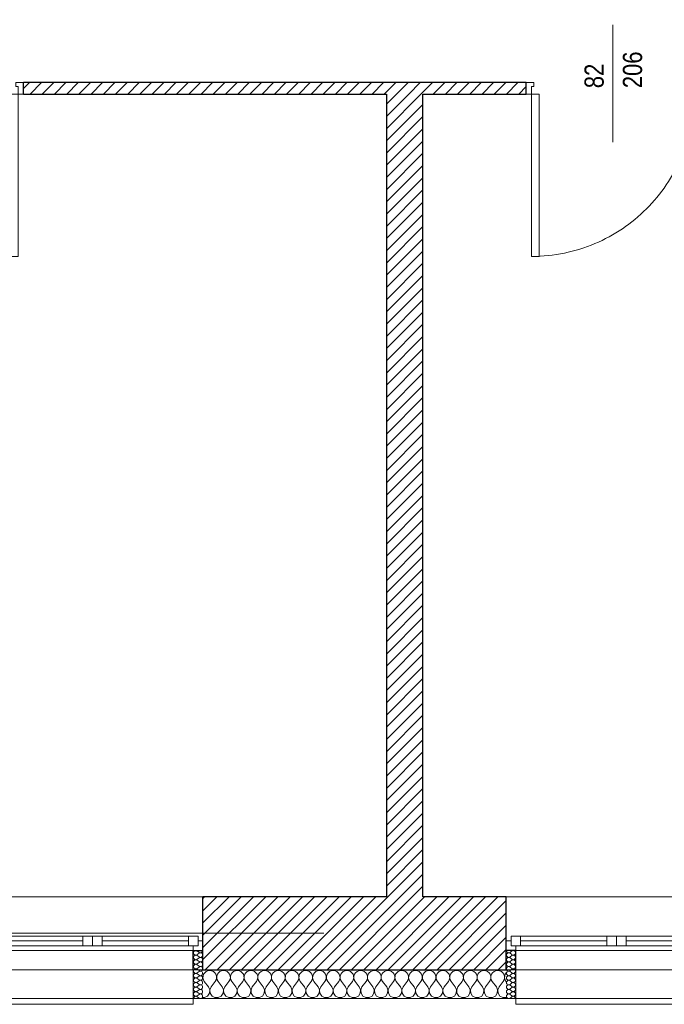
# Model space of a CAD drawing. Header units: millimetres. Extents: x -21056 to 421, y 9759 to 15589.
# Tile 18 of 120: x -6146 to -5811, y 9867 to 10380. Entities that reach past the tile are written whole.
import ezdxf
from ezdxf.enums import TextEntityAlignment as Align

# ---------------------------------------------------------------- set-up
doc = ezdxf.new("R2010")
doc.units = ezdxf.units.MM
doc.header["$LTSCALE"] = 25
doc.header["$MEASUREMENT"] = 0
doc.linetypes.add('Kropki i Kreski', pattern=[670.277762, 352.777767, -176.388884, 0, -141.111112])
doc.linetypes.add('Przerywana', pattern=[240, 120, -120])
for name, color, linetype in [('Drzwi ArchiCAD', 7, 'Continuous'), ('Konstrukcja - Siatki mod', 7, 'Continuous'), ('KR_INW', 7, 'Continuous'), ('NAPIS_SODON', 7, 'Continuous'), ('Okna ArchiCADa', 7, 'Continuous'), ('Znaczniki drzwi ArchiCADa', 7, 'Continuous')]:
    doc.layers.add(name, color=color, linetype=linetype)
for name, color, linetype, lineweight in [('Drzwi ArchiCAD_Nr_pióra__1', 7, 'Continuous', 13), ('Drzwi ArchiCAD_Nr_pióra__27', 7, 'Continuous', 25), ('Konstrukcja - Siatki mod_Nr_pióra__48', 1, 'Continuous', 15), ('KR_INW_Nr_pióra__101', 252, 'Continuous', 5), ('KR_INW_Nr_pióra__102', 3, 'Continuous', 5), ('KR_INW_Nr_pióra__27', 7, 'Continuous', 25), ('KR_INW_Nr_pióra__47', 7, 'Continuous', 15), ('NAPIS_SODON_Nr_pióra__1', 7, 'Continuous', 13), ('Okna ArchiCADa_Nr_pióra__1', 7, 'Continuous', 13), ('Okna ArchiCADa_Nr_pióra__27', 7, 'Continuous', 25), ('Znaczniki drzwi ArchiCADa_Nr_pióra__20', 1, 'Continuous', 13), ('Znaczniki drzwi ArchiCADa_Nr_pióra__7', 7, 'Continuous', 13)]:
    doc.layers.add(name, color=color, linetype=linetype, lineweight=lineweight)
doc.styles.add('GENERATED_STYLE_1', font='ARIALN.TTF')
pattern_1 = [(45, (0, 0), (-31.819804, 31.819804), [])]

# ---------------------------------------------------------------- blocks, each defined once
blk = doc.blocks.new('Strop_1', base_point=(179225, 121523.3))
at = {"layer": 'NAPIS_SODON_Nr_pióra__1', "linetype": 'Continuous', "flags": 128}
blk.add_lwpolyline([(179225, 121523.3), (179225.9, 107003.8), (250898.3, 107008.3), (250897.4, 121527.8)], close=True, dxfattribs=at)
blk = doc.blocks.new('*X216')
at = {"layer": 'KR_INW_Nr_pióra__102', "linetype": 'Continuous'}
for p, q in [((187195.5, 106996.2), (187187.9, 106989.9)), ((187204.5, 107000.2), (187195.5, 106996.2)), ((187214.3, 107001.6), (187204.5, 107000.2)), ((187224, 107000.2), (187214.3, 107001.6)), ((187233.1, 106996.2), (187224, 107000.2)), ((187240.6, 106989.9), (187233.1, 106996.2)), ((187266.9, 106996.2), (187259.4, 106989.9)), ((187276, 107000.2), (187266.9, 106996.2)), ((187285.7, 107001.6), (187276, 107000.2)), ((187295.5, 107000.2), (187285.7, 107001.6)), ((187304.5, 106996.2), (187295.5, 107000.2)), ((187312.1, 106989.9), (187304.5, 106996.2)), ((187338.4, 106996.2), (187330.8, 106989.9)), ((187347.4, 107000.2), (187338.4, 106996.2)), ((187357.1, 107001.6), (187347.4, 107000.2)), ((187366.9, 107000.2), (187357.1, 107001.6)), ((187375.9, 106996.2), (187366.9, 107000.2)), ((187383.5, 106989.9), (187375.9, 106996.2)), ((187409.8, 106996.2), (187402.2, 106989.9)), ((187418.8, 107000.2), (187409.8, 106996.2)), ((187428.6, 107001.6), (187418.8, 107000.2)), ((187438.3, 107000.2), (187428.6, 107001.6)), ((187447.3, 106996.2), (187438.3, 107000.2)), ((187454.9, 106989.9), (187447.3, 106996.2)), ((187481.2, 106996.2), (187473.6, 106989.9)), ((187490.2, 107000.2), (187481.2, 106996.2)), ((187500, 107001.6), (187490.2, 107000.2)), ((187509.8, 107000.2), (187500, 107001.6)), ((187518.8, 106996.2), (187509.8, 107000.2)), ((187526.4, 106989.9), (187518.8, 106996.2)), ((187552.7, 106996.2), (187545.1, 106989.9)), ((187561.7, 107000.2), (187552.7, 106996.2)), ((187571.4, 107001.6), (187561.7, 107000.2)), ((187581.2, 107000.2), (187571.4, 107001.6)), ((187590.2, 106996.2), (187581.2, 107000.2)), ((187597.8, 106989.9), (187590.2, 106996.2)), ((187624.1, 106996.2), (187616.5, 106989.9)), ((187633.1, 107000.2), (187624.1, 106996.2)), ((187642.9, 107001.6), (187633.1, 107000.2)), ((187652.6, 107000.2), (187642.9, 107001.6)), ((187661.6, 106996.2), (187652.6, 107000.2)), ((187669.2, 106989.9), (187661.6, 106996.2)), ((187695.5, 106996.2), (187687.9, 106989.9)), ((187704.5, 107000.2), (187695.5, 106996.2)), ((187714.3, 107001.6), (187704.5, 107000.2)), ((187724, 107000.2), (187714.3, 107001.6)), ((187733.1, 106996.2), (187724, 107000.2)), ((187740.6, 106989.9), (187733.1, 106996.2)), ((187766.9, 106996.2), (187759.4, 106989.9)), ((187776, 107000.2), (187766.9, 106996.2)), ((187785.7, 107001.6), (187776, 107000.2)), ((187795.5, 107000.2), (187785.7, 107001.6)), ((187804.5, 106996.2), (187795.5, 107000.2)), ((187812.1, 106989.9), (187804.5, 106996.2)), ((187838.4, 106996.2), (187830.8, 106989.9)), ((187847.4, 107000.2), (187838.4, 106996.2)), ((187857.1, 107001.6), (187847.4, 107000.2)), ((187866.9, 107000.2), (187857.1, 107001.6)), ((187875.9, 106996.2), (187866.9, 107000.2)), ((187883.5, 106989.9), (187875.9, 106996.2)), ((187909.8, 106996.2), (187902.2, 106989.9)), ((187918.8, 107000.2), (187909.8, 106996.2)), ((187928.6, 107001.6), (187918.8, 107000.2)), ((187938.3, 107000.2), (187928.6, 107001.6)), ((187947.3, 106996.2), (187938.3, 107000.2)), ((187954.9, 106989.9), (187947.3, 106996.2)), ((187981.2, 106996.2), (187973.6, 106989.9)), ((187990.2, 107000.2), (187981.2, 106996.2)), ((188000, 107001.6), (187990.2, 107000.2)), ((188009.8, 107000.2), (188000, 107001.6)), ((188018.8, 106996.2), (188009.8, 107000.2)), ((188026.4, 106989.9), (188018.8, 106996.2)), ((188052.7, 106996.2), (188045.1, 106989.9)), ((188061.7, 107000.2), (188052.7, 106996.2)), ((188071.4, 107001.6), (188061.7, 107000.2)), ((188081.2, 107000.2), (188071.4, 107001.6)), ((188090.2, 106996.2), (188081.2, 107000.2)), ((188097.8, 106989.9), (188090.2, 106996.2)), ((188124.1, 106996.2), (188116.5, 106989.9)), ((188133.1, 107000.2), (188124.1, 106996.2)), ((188142.9, 107001.6), (188133.1, 107000.2)), ((188152.6, 107000.2), (188142.9, 107001.6)), ((188161.6, 106996.2), (188152.6, 107000.2)), ((188169.2, 106989.9), (188161.6, 106996.2)), ((188195.5, 106996.2), (188187.9, 106989.9)), ((188204.5, 107000.2), (188195.5, 106996.2)), ((188214.3, 107001.6), (188204.5, 107000.2)), ((188224, 107000.2), (188214.3, 107001.6)), ((188233.1, 106996.2), (188224, 107000.2)), ((188240.6, 106989.9), (188233.1, 106996.2)), ((188266.9, 106996.2), (188259.4, 106989.9)), ((188276, 107000.2), (188266.9, 106996.2)), ((188285.7, 107001.6), (188276, 107000.2)), ((188295.5, 107000.2), (188285.7, 107001.6)), ((188304.5, 106996.2), (188295.5, 107000.2)), ((188312.1, 106989.9), (188304.5, 106996.2)), ((188338.4, 106996.2), (188330.8, 106989.9)), ((188347.4, 107000.2), (188338.4, 106996.2)), ((188357.1, 107001.6), (188347.4, 107000.2)), ((188366.9, 107000.2), (188357.1, 107001.6)), ((188375.9, 106996.2), (188366.9, 107000.2)), ((188383.5, 106989.9), (188375.9, 106996.2)), ((188409.8, 106996.2), (188402.2, 106989.9)), ((188418.8, 107000.2), (188409.8, 106996.2)), ((188428.6, 107001.6), (188418.8, 107000.2)), ((188438.3, 107000.2), (188428.6, 107001.6)), ((188447.3, 106996.2), (188438.3, 107000.2)), ((188454.9, 106989.9), (188447.3, 106996.2)), ((188481.2, 106996.2), (188473.6, 106989.9)), ((188490.2, 107000.2), (188481.2, 106996.2)), ((188500, 107001.6), (188490.2, 107000.2)), ((188509.8, 107000.2), (188500, 107001.6)), ((188518.8, 106996.2), (188509.8, 107000.2)), ((188526.4, 106989.9), (188518.8, 106996.2)), ((188552.7, 106996.2), (188545.1, 106989.9)), ((188561.7, 107000.2), (188552.7, 106996.2)), ((188571.4, 107001.6), (188561.7, 107000.2)), ((188581.2, 107000.2), (188571.4, 107001.6)), ((188590.2, 106996.2), (188581.2, 107000.2)), ((188597.8, 106989.9), (188590.2, 106996.2)), ((188624.1, 106996.2), (188616.5, 106989.9)), ((188633.1, 107000.2), (188624.1, 106996.2)), ((188642.9, 107001.6), (188633.1, 107000.2)), ((188652.6, 107000.2), (188642.9, 107001.6)), ((188661.6, 106996.2), (188652.6, 107000.2)), ((188669.2, 106989.9), (188661.6, 106996.2)), ((188695.5, 106996.2), (188687.9, 106989.9)), ((188704.5, 107000.2), (188695.5, 106996.2)), ((188714.3, 107001.6), (188704.5, 107000.2)), ((188724, 107000.2), (188714.3, 107001.6)), ((188733.1, 106996.2), (188724, 107000.2)), ((188740.6, 106989.9), (188733.1, 106996.2)), ((187178.4, 106962.6), (187178.3, 106964.7)), ((187178.3, 106962.2), (187178.4, 106962.6)), ((187179.2, 106972.5), (187178.7, 106962.6)), ((187178.7, 106962.6), (187180.9, 106953.1)), ((187182.3, 106981.8), (187179.2, 106972.5)), ((187180.9, 106953.1), (187185.7, 106944.4)), ((187187.9, 106989.9), (187182.3, 106981.8)), ((187207.1, 106915.9), (187185.7, 106944.4)), ((187221.4, 106915.9), (187242.9, 106944.4)), ((187246.2, 106981.8), (187240.6, 106989.9)), ((187242.9, 106944.4), (187247.6, 106953.1)), ((187249.4, 106972.5), (187246.2, 106981.8)), ((187247.6, 106953.1), (187249.9, 106962.6)), ((187249.9, 106962.6), (187249.4, 106972.5)), ((187250.6, 106972.5), (187250.1, 106962.6)), ((187250.1, 106962.6), (187252.4, 106953.1)), ((187253.8, 106981.8), (187250.6, 106972.5)), ((187252.4, 106953.1), (187257.1, 106944.4)), ((187259.4, 106989.9), (187253.8, 106981.8)), ((187278.6, 106915.9), (187257.1, 106944.4)), ((187292.9, 106915.9), (187314.3, 106944.4)), ((187317.7, 106981.8), (187312.1, 106989.9)), ((187314.3, 106944.4), (187319.1, 106953.1)), ((187320.8, 106972.5), (187317.7, 106981.8)), ((187319.1, 106953.1), (187321.3, 106962.6)), ((187321.3, 106962.6), (187320.8, 106972.5)), ((187322.1, 106972.5), (187321.6, 106962.6)), ((187321.6, 106962.6), (187323.8, 106953.1)), ((187325.2, 106981.8), (187322.1, 106972.5)), ((187323.8, 106953.1), (187328.6, 106944.4)), ((187330.8, 106989.9), (187325.2, 106981.8)), ((187350, 106915.9), (187328.6, 106944.4)), ((187364.3, 106915.9), (187385.7, 106944.4)), ((187389.1, 106981.8), (187383.5, 106989.9)), ((187385.7, 106944.4), (187390.5, 106953.1)), ((187392.2, 106972.5), (187389.1, 106981.8)), ((187390.5, 106953.1), (187392.7, 106962.6)), ((187392.7, 106962.6), (187392.2, 106972.5)), ((187393.5, 106972.5), (187393, 106962.6)), ((187393, 106962.6), (187395.2, 106953.1)), ((187396.6, 106981.8), (187393.5, 106972.5)), ((187395.2, 106953.1), (187400, 106944.4)), ((187402.2, 106989.9), (187396.6, 106981.8)), ((187421.4, 106915.9), (187400, 106944.4)), ((187435.7, 106915.9), (187457.1, 106944.4)), ((187460.5, 106981.8), (187454.9, 106989.9)), ((187457.1, 106944.4), (187461.9, 106953.1)), ((187463.7, 106972.5), (187460.5, 106981.8)), ((187461.9, 106953.1), (187464.1, 106962.6)), ((187464.1, 106962.6), (187463.7, 106972.5)), ((187464.9, 106972.5), (187464.4, 106962.6)), ((187464.4, 106962.6), (187466.7, 106953.1)), ((187468.1, 106981.8), (187464.9, 106972.5)), ((187466.7, 106953.1), (187471.4, 106944.4)), ((187473.6, 106989.9), (187468.1, 106981.8)), ((187492.9, 106915.9), (187471.4, 106944.4)), ((187507.1, 106915.9), (187528.6, 106944.4)), ((187531.9, 106981.8), (187526.4, 106989.9)), ((187528.6, 106944.4), (187533.3, 106953.1)), ((187535.1, 106972.5), (187531.9, 106981.8)), ((187533.3, 106953.1), (187535.6, 106962.6)), ((187535.6, 106962.6), (187535.1, 106972.5)), ((187536.3, 106972.5), (187535.9, 106962.6)), ((187535.9, 106962.6), (187538.1, 106953.1)), ((187539.5, 106981.8), (187536.3, 106972.5)), ((187538.1, 106953.1), (187542.9, 106944.4)), ((187545.1, 106989.9), (187539.5, 106981.8)), ((187564.3, 106915.9), (187542.9, 106944.4)), ((187578.6, 106915.9), (187600, 106944.4)), ((187603.4, 106981.8), (187597.8, 106989.9)), ((187600, 106944.4), (187604.8, 106953.1)), ((187606.5, 106972.5), (187603.4, 106981.8)), ((187604.8, 106953.1), (187607, 106962.6)), ((187607, 106962.6), (187606.5, 106972.5)), ((187607.8, 106972.5), (187607.3, 106962.6)), ((187607.3, 106962.6), (187609.5, 106953.1)), ((187610.9, 106981.8), (187607.8, 106972.5)), ((187609.5, 106953.1), (187614.3, 106944.4)), ((187616.5, 106989.9), (187610.9, 106981.8)), ((187635.7, 106915.9), (187614.3, 106944.4)), ((187650, 106915.9), (187671.4, 106944.4)), ((187674.8, 106981.8), (187669.2, 106989.9)), ((187671.4, 106944.4), (187676.2, 106953.1)), ((187677.9, 106972.5), (187674.8, 106981.8)), ((187676.2, 106953.1), (187678.4, 106962.6)), ((187678.4, 106962.6), (187677.9, 106972.5)), ((187679.2, 106972.5), (187678.7, 106962.6)), ((187678.7, 106962.6), (187680.9, 106953.1)), ((187682.3, 106981.8), (187679.2, 106972.5)), ((187680.9, 106953.1), (187685.7, 106944.4)), ((187687.9, 106989.9), (187682.3, 106981.8)), ((187707.1, 106915.9), (187685.7, 106944.4)), ((187721.4, 106915.9), (187742.9, 106944.4)), ((187746.2, 106981.8), (187740.6, 106989.9)), ((187742.9, 106944.4), (187747.6, 106953.1)), ((187749.4, 106972.5), (187746.2, 106981.8)), ((187747.6, 106953.1), (187749.9, 106962.6)), ((187749.9, 106962.6), (187749.4, 106972.5)), ((187750.6, 106972.5), (187750.1, 106962.6)), ((187750.1, 106962.6), (187752.4, 106953.1)), ((187753.8, 106981.8), (187750.6, 106972.5)), ((187752.4, 106953.1), (187757.1, 106944.4)), ((187759.4, 106989.9), (187753.8, 106981.8)), ((187778.6, 106915.9), (187757.1, 106944.4)), ((187792.9, 106915.9), (187814.3, 106944.4)), ((187817.7, 106981.8), (187812.1, 106989.9)), ((187814.3, 106944.4), (187819.1, 106953.1)), ((187820.8, 106972.5), (187817.7, 106981.8)), ((187819.1, 106953.1), (187821.3, 106962.6)), ((187821.3, 106962.6), (187820.8, 106972.5)), ((187822.1, 106972.5), (187821.6, 106962.6)), ((187821.6, 106962.6), (187823.8, 106953.1)), ((187825.2, 106981.8), (187822.1, 106972.5)), ((187823.8, 106953.1), (187828.6, 106944.4)), ((187830.8, 106989.9), (187825.2, 106981.8)), ((187850, 106915.9), (187828.6, 106944.4)), ((187864.3, 106915.9), (187885.7, 106944.4)), ((187889.1, 106981.8), (187883.5, 106989.9)), ((187885.7, 106944.4), (187890.5, 106953.1)), ((187892.2, 106972.5), (187889.1, 106981.8)), ((187890.5, 106953.1), (187892.7, 106962.6)), ((187892.7, 106962.6), (187892.2, 106972.5)), ((187893.5, 106972.5), (187893, 106962.6)), ((187893, 106962.6), (187895.2, 106953.1)), ((187896.6, 106981.8), (187893.5, 106972.5)), ((187895.2, 106953.1), (187900, 106944.4)), ((187902.2, 106989.9), (187896.6, 106981.8)), ((187921.4, 106915.9), (187900, 106944.4)), ((187935.7, 106915.9), (187957.1, 106944.4)), ((187960.5, 106981.8), (187954.9, 106989.9)), ((187957.1, 106944.4), (187961.9, 106953.1)), ((187963.7, 106972.5), (187960.5, 106981.8)), ((187961.9, 106953.1), (187964.1, 106962.6)), ((187964.1, 106962.6), (187963.7, 106972.5)), ((187964.9, 106972.5), (187964.4, 106962.6)), ((187964.4, 106962.6), (187966.7, 106953.1)), ((187968.1, 106981.8), (187964.9, 106972.5)), ((187966.7, 106953.1), (187971.4, 106944.4)), ((187973.6, 106989.9), (187968.1, 106981.8)), ((187992.9, 106915.9), (187971.4, 106944.4)), ((188007.1, 106915.9), (188028.6, 106944.4)), ((188031.9, 106981.8), (188026.4, 106989.9)), ((188028.6, 106944.4), (188033.3, 106953.1)), ((188035.1, 106972.5), (188031.9, 106981.8)), ((188033.3, 106953.1), (188035.6, 106962.6)), ((188035.6, 106962.6), (188035.1, 106972.5)), ((188036.3, 106972.5), (188035.9, 106962.6)), ((188035.9, 106962.6), (188038.1, 106953.1)), ((188039.5, 106981.8), (188036.3, 106972.5)), ((188038.1, 106953.1), (188042.9, 106944.4)), ((188045.1, 106989.9), (188039.5, 106981.8)), ((188064.3, 106915.9), (188042.9, 106944.4)), ((188078.6, 106915.9), (188100, 106944.4)), ((188103.4, 106981.8), (188097.8, 106989.9)), ((188100, 106944.4), (188104.8, 106953.1)), ((188106.5, 106972.5), (188103.4, 106981.8)), ((188104.8, 106953.1), (188107, 106962.6)), ((188107, 106962.6), (188106.5, 106972.5)), ((188107.8, 106972.5), (188107.3, 106962.6)), ((188107.3, 106962.6), (188109.5, 106953.1)), ((188110.9, 106981.8), (188107.8, 106972.5)), ((188109.5, 106953.1), (188114.3, 106944.4)), ((188116.5, 106989.9), (188110.9, 106981.8)), ((188135.7, 106915.9), (188114.3, 106944.4)), ((188150, 106915.9), (188171.4, 106944.4)), ((188174.8, 106981.8), (188169.2, 106989.9)), ((188171.4, 106944.4), (188176.2, 106953.1)), ((188177.9, 106972.5), (188174.8, 106981.8)), ((188176.2, 106953.1), (188178.4, 106962.6)), ((188178.4, 106962.6), (188177.9, 106972.5)), ((188179.2, 106972.5), (188178.7, 106962.6)), ((188178.7, 106962.6), (188180.9, 106953.1)), ((188182.3, 106981.8), (188179.2, 106972.5)), ((188180.9, 106953.1), (188185.7, 106944.4)), ((188187.9, 106989.9), (188182.3, 106981.8)), ((188207.1, 106915.9), (188185.7, 106944.4)), ((188221.4, 106915.9), (188242.9, 106944.4)), ((188246.2, 106981.8), (188240.6, 106989.9)), ((188242.9, 106944.4), (188247.6, 106953.1)), ((188249.4, 106972.5), (188246.2, 106981.8)), ((188247.6, 106953.1), (188249.9, 106962.6)), ((188249.9, 106962.6), (188249.4, 106972.5)), ((188250.6, 106972.5), (188250.1, 106962.6)), ((188250.1, 106962.6), (188252.4, 106953.1)), ((188253.8, 106981.8), (188250.6, 106972.5)), ((188252.4, 106953.1), (188257.1, 106944.4)), ((188259.4, 106989.9), (188253.8, 106981.8)), ((188278.6, 106915.9), (188257.1, 106944.4)), ((188292.9, 106915.9), (188314.3, 106944.4)), ((188317.7, 106981.8), (188312.1, 106989.9)), ((188314.3, 106944.4), (188319.1, 106953.1)), ((188320.8, 106972.5), (188317.7, 106981.8)), ((188319.1, 106953.1), (188321.3, 106962.6)), ((188321.3, 106962.6), (188320.8, 106972.5)), ((188322.1, 106972.5), (188321.6, 106962.6)), ((188321.6, 106962.6), (188323.8, 106953.1)), ((188325.2, 106981.8), (188322.1, 106972.5)), ((188323.8, 106953.1), (188328.6, 106944.4)), ((188330.8, 106989.9), (188325.2, 106981.8)), ((188350, 106915.9), (188328.6, 106944.4)), ((188364.3, 106915.9), (188385.7, 106944.4)), ((188389.1, 106981.8), (188383.5, 106989.9)), ((188385.7, 106944.4), (188390.5, 106953.1)), ((188392.2, 106972.5), (188389.1, 106981.8)), ((188390.5, 106953.1), (188392.7, 106962.6)), ((188392.7, 106962.6), (188392.2, 106972.5)), ((188393.5, 106972.5), (188393, 106962.6)), ((188393, 106962.6), (188395.2, 106953.1)), ((188396.6, 106981.8), (188393.5, 106972.5)), ((188395.2, 106953.1), (188400, 106944.4)), ((188402.2, 106989.9), (188396.6, 106981.8)), ((188421.4, 106915.9), (188400, 106944.4)), ((188435.7, 106915.9), (188457.1, 106944.4)), ((188460.5, 106981.8), (188454.9, 106989.9)), ((188457.1, 106944.4), (188461.9, 106953.1)), ((188463.7, 106972.5), (188460.5, 106981.8)), ((188461.9, 106953.1), (188464.1, 106962.6)), ((188464.1, 106962.6), (188463.7, 106972.5)), ((188464.9, 106972.5), (188464.4, 106962.6)), ((188464.4, 106962.6), (188466.7, 106953.1)), ((188468.1, 106981.8), (188464.9, 106972.5)), ((188466.7, 106953.1), (188471.4, 106944.4)), ((188473.6, 106989.9), (188468.1, 106981.8)), ((188492.9, 106915.9), (188471.4, 106944.4)), ((188507.1, 106915.9), (188528.6, 106944.4)), ((188531.9, 106981.8), (188526.4, 106989.9)), ((188528.6, 106944.4), (188533.3, 106953.1)), ((188535.1, 106972.5), (188531.9, 106981.8)), ((188533.3, 106953.1), (188535.6, 106962.6)), ((188535.6, 106962.6), (188535.1, 106972.5)), ((188536.3, 106972.5), (188535.9, 106962.6)), ((188535.9, 106962.6), (188538.1, 106953.1)), ((188539.5, 106981.8), (188536.3, 106972.5)), ((188538.1, 106953.1), (188542.9, 106944.4)), ((188545.1, 106989.9), (188539.5, 106981.8)), ((188564.3, 106915.9), (188542.9, 106944.4)), ((188578.6, 106915.9), (188600, 106944.4)), ((188603.4, 106981.8), (188597.8, 106989.9)), ((188600, 106944.4), (188604.8, 106953.1)), ((188606.5, 106972.5), (188603.4, 106981.8)), ((188604.8, 106953.1), (188607, 106962.6)), ((188607, 106962.6), (188606.5, 106972.5)), ((188607.8, 106972.5), (188607.3, 106962.6)), ((188607.3, 106962.6), (188609.5, 106953.1)), ((188610.9, 106981.8), (188607.8, 106972.5)), ((188609.5, 106953.1), (188614.3, 106944.4)), ((188616.5, 106989.9), (188610.9, 106981.8)), ((188635.7, 106915.9), (188614.3, 106944.4)), ((188650, 106915.9), (188671.4, 106944.4)), ((188674.8, 106981.8), (188669.2, 106989.9)), ((188671.4, 106944.4), (188676.2, 106953.1)), ((188677.9, 106972.5), (188674.8, 106981.8)), ((188676.2, 106953.1), (188678.4, 106962.6)), ((188678.4, 106962.6), (188677.9, 106972.5)), ((188679.2, 106972.5), (188678.7, 106962.6)), ((188678.7, 106962.6), (188680.9, 106953.1)), ((188682.3, 106981.8), (188679.2, 106972.5)), ((188680.9, 106953.1), (188685.7, 106944.4)), ((188687.9, 106989.9), (188682.3, 106981.8)), ((188707.1, 106915.9), (188685.7, 106944.4)), ((188721.4, 106915.9), (188742.9, 106944.4)), ((188746.2, 106981.8), (188740.6, 106989.9)), ((188742.9, 106944.4), (188747.6, 106953.1)), ((188749.4, 106972.5), (188746.2, 106981.8)), ((188747.6, 106953.1), (188749.9, 106962.6)), ((188749.9, 106962.6), (188749.4, 106972.5)), ((188750.6, 106972.5), (188750.1, 106962.6)), ((188750.1, 106962.6), (188752.4, 106953.1)), ((188753.8, 106981.8), (188750.6, 106972.5)), ((188752.4, 106953.1), (188757.1, 106944.4)), ((188758.5, 106988.7), (188753.8, 106981.8)), ((188758.5, 106942.7), (188757.1, 106944.4)), ((187213.9, 106899.8), (187207.1, 106915.9)), ((187212.2, 106882.5), (187213.9, 106899.8)), ((187221.4, 106915.9), (187214.7, 106899.8)), ((187214.7, 106899.8), (187216.3, 106882.5)), ((187285.3, 106899.8), (187278.6, 106915.9)), ((187283.7, 106882.5), (187285.3, 106899.8)), ((187292.9, 106915.9), (187286.1, 106899.8)), ((187286.1, 106899.8), (187287.8, 106882.5)), ((187356.7, 106899.8), (187350, 106915.9)), ((187355.1, 106882.5), (187356.7, 106899.8)), ((187364.3, 106915.9), (187357.6, 106899.8)), ((187357.6, 106899.8), (187359.2, 106882.5)), ((187428.2, 106899.8), (187421.4, 106915.9)), ((187426.5, 106882.5), (187428.2, 106899.8)), ((187435.7, 106915.9), (187429, 106899.8)), ((187429, 106899.8), (187430.6, 106882.5)), ((187499.6, 106899.8), (187492.9, 106915.9)), ((187497.9, 106882.5), (187499.6, 106899.8)), ((187507.1, 106915.9), (187500.4, 106899.8)), ((187500.4, 106899.8), (187502.1, 106882.5)), ((187571, 106899.8), (187564.3, 106915.9)), ((187569.4, 106882.5), (187571, 106899.8)), ((187578.6, 106915.9), (187571.8, 106899.8)), ((187571.8, 106899.8), (187573.5, 106882.5)), ((187642.4, 106899.8), (187635.7, 106915.9)), ((187640.8, 106882.5), (187642.4, 106899.8)), ((187650, 106915.9), (187643.3, 106899.8)), ((187643.3, 106899.8), (187644.9, 106882.5)), ((187713.9, 106899.8), (187707.1, 106915.9)), ((187712.2, 106882.5), (187713.9, 106899.8)), ((187721.4, 106915.9), (187714.7, 106899.8)), ((187714.7, 106899.8), (187716.3, 106882.5)), ((187785.3, 106899.8), (187778.6, 106915.9)), ((187783.7, 106882.5), (187785.3, 106899.8)), ((187792.9, 106915.9), (187786.1, 106899.8)), ((187786.1, 106899.8), (187787.8, 106882.5)), ((187856.7, 106899.8), (187850, 106915.9)), ((187855.1, 106882.5), (187856.7, 106899.8)), ((187864.3, 106915.9), (187857.6, 106899.8)), ((187857.6, 106899.8), (187859.2, 106882.5)), ((187928.2, 106899.8), (187921.4, 106915.9)), ((187926.5, 106882.5), (187928.2, 106899.8)), ((187935.7, 106915.9), (187929, 106899.8)), ((187929, 106899.8), (187930.6, 106882.5)), ((187999.6, 106899.8), (187992.9, 106915.9)), ((187997.9, 106882.5), (187999.6, 106899.8)), ((188007.1, 106915.9), (188000.4, 106899.8)), ((188000.4, 106899.8), (188002.1, 106882.5)), ((188071, 106899.8), (188064.3, 106915.9)), ((188069.4, 106882.5), (188071, 106899.8)), ((188078.6, 106915.9), (188071.8, 106899.8)), ((188071.8, 106899.8), (188073.5, 106882.5)), ((188142.4, 106899.8), (188135.7, 106915.9)), ((188140.8, 106882.5), (188142.4, 106899.8)), ((188150, 106915.9), (188143.3, 106899.8)), ((188143.3, 106899.8), (188144.9, 106882.5)), ((188213.9, 106899.8), (188207.1, 106915.9)), ((188212.2, 106882.5), (188213.9, 106899.8)), ((188221.4, 106915.9), (188214.7, 106899.8)), ((188214.7, 106899.8), (188216.3, 106882.5)), ((188285.3, 106899.8), (188278.6, 106915.9)), ((188283.7, 106882.5), (188285.3, 106899.8)), ((188292.9, 106915.9), (188286.1, 106899.8)), ((188286.1, 106899.8), (188287.8, 106882.5)), ((188356.7, 106899.8), (188350, 106915.9)), ((188355.1, 106882.5), (188356.7, 106899.8)), ((188364.3, 106915.9), (188357.6, 106899.8)), ((188357.6, 106899.8), (188359.2, 106882.5)), ((188428.2, 106899.8), (188421.4, 106915.9)), ((188426.5, 106882.5), (188428.2, 106899.8)), ((188435.7, 106915.9), (188429, 106899.8)), ((188429, 106899.8), (188430.6, 106882.5)), ((188499.6, 106899.8), (188492.9, 106915.9)), ((188497.9, 106882.5), (188499.6, 106899.8)), ((188507.1, 106915.9), (188500.4, 106899.8)), ((188500.4, 106899.8), (188502.1, 106882.5)), ((188571, 106899.8), (188564.3, 106915.9)), ((188569.4, 106882.5), (188571, 106899.8)), ((188578.6, 106915.9), (188571.8, 106899.8)), ((188571.8, 106899.8), (188573.5, 106882.5)), ((188642.4, 106899.8), (188635.7, 106915.9)), ((188640.8, 106882.5), (188642.4, 106899.8)), ((188650, 106915.9), (188643.3, 106899.8)), ((188643.3, 106899.8), (188644.9, 106882.5)), ((188713.9, 106899.8), (188707.1, 106915.9)), ((188712.2, 106882.5), (188713.9, 106899.8)), ((188721.4, 106915.9), (188714.7, 106899.8)), ((188714.7, 106899.8), (188716.3, 106882.5)), ((187178.3, 106859.8), (187187.3, 106859.8)), ((187187.3, 106859.8), (187202.6, 106868)), ((187202.6, 106868), (187212.2, 106882.5)), ((187216.3, 106882.5), (187226, 106868)), ((187226, 106868), (187241.3, 106859.8)), ((187241.3, 106859.8), (187258.7, 106859.8)), ((187258.7, 106859.8), (187274, 106868)), ((187274, 106868), (187283.7, 106882.5)), ((187287.8, 106882.5), (187297.4, 106868)), ((187297.4, 106868), (187312.7, 106859.8)), ((187312.7, 106859.8), (187330.1, 106859.8)), ((187330.1, 106859.8), (187345.5, 106868)), ((187345.5, 106868), (187355.1, 106882.5)), ((187359.2, 106882.5), (187368.8, 106868)), ((187368.8, 106868), (187384.2, 106859.8)), ((187384.2, 106859.8), (187401.6, 106859.8)), ((187401.6, 106859.8), (187416.9, 106868)), ((187416.9, 106868), (187426.5, 106882.5)), ((187430.6, 106882.5), (187440.3, 106868)), ((187440.3, 106868), (187455.6, 106859.8)), ((187455.6, 106859.8), (187473, 106859.8)), ((187473, 106859.8), (187488.3, 106868)), ((187488.3, 106868), (187497.9, 106882.5)), ((187502.1, 106882.5), (187511.7, 106868)), ((187511.7, 106868), (187527, 106859.8)), ((187527, 106859.8), (187544.4, 106859.8)), ((187544.4, 106859.8), (187559.7, 106868)), ((187559.7, 106868), (187569.4, 106882.5)), ((187573.5, 106882.5), (187583.1, 106868)), ((187583.1, 106868), (187598.4, 106859.8)), ((187598.4, 106859.8), (187615.8, 106859.8)), ((187615.8, 106859.8), (187631.2, 106868)), ((187631.2, 106868), (187640.8, 106882.5)), ((187644.9, 106882.5), (187654.5, 106868)), ((187654.5, 106868), (187669.9, 106859.8)), ((187669.9, 106859.8), (187687.3, 106859.8)), ((187687.3, 106859.8), (187702.6, 106868)), ((187702.6, 106868), (187712.2, 106882.5)), ((187716.3, 106882.5), (187726, 106868)), ((187726, 106868), (187741.3, 106859.8)), ((187741.3, 106859.8), (187758.7, 106859.8)), ((187758.7, 106859.8), (187774, 106868)), ((187774, 106868), (187783.7, 106882.5)), ((187787.8, 106882.5), (187797.4, 106868)), ((187797.4, 106868), (187812.7, 106859.8)), ((187812.7, 106859.8), (187830.1, 106859.8)), ((187830.1, 106859.8), (187845.5, 106868)), ((187845.5, 106868), (187855.1, 106882.5)), ((187859.2, 106882.5), (187868.8, 106868)), ((187868.8, 106868), (187884.2, 106859.8)), ((187884.2, 106859.8), (187901.6, 106859.8)), ((187901.6, 106859.8), (187916.9, 106868)), ((187916.9, 106868), (187926.5, 106882.5)), ((187930.6, 106882.5), (187940.3, 106868)), ((187940.3, 106868), (187955.6, 106859.8)), ((187955.6, 106859.8), (187973, 106859.8)), ((187973, 106859.8), (187988.3, 106868)), ((187988.3, 106868), (187997.9, 106882.5)), ((188002.1, 106882.5), (188011.7, 106868)), ((188011.7, 106868), (188027, 106859.8)), ((188027, 106859.8), (188044.4, 106859.8)), ((188044.4, 106859.8), (188059.7, 106868)), ((188059.7, 106868), (188069.4, 106882.5)), ((188073.5, 106882.5), (188083.1, 106868)), ((188083.1, 106868), (188098.4, 106859.8)), ((188098.4, 106859.8), (188115.8, 106859.8)), ((188115.8, 106859.8), (188131.2, 106868)), ((188131.2, 106868), (188140.8, 106882.5)), ((188144.9, 106882.5), (188154.5, 106868)), ((188154.5, 106868), (188169.9, 106859.8)), ((188169.9, 106859.8), (188187.3, 106859.8)), ((188187.3, 106859.8), (188202.6, 106868)), ((188202.6, 106868), (188212.2, 106882.5)), ((188216.3, 106882.5), (188226, 106868)), ((188226, 106868), (188241.3, 106859.8)), ((188241.3, 106859.8), (188258.7, 106859.8)), ((188258.7, 106859.8), (188274, 106868)), ((188274, 106868), (188283.7, 106882.5)), ((188287.8, 106882.5), (188297.4, 106868)), ((188297.4, 106868), (188312.7, 106859.8)), ((188312.7, 106859.8), (188330.1, 106859.8)), ((188330.1, 106859.8), (188345.5, 106868)), ((188345.5, 106868), (188355.1, 106882.5)), ((188359.2, 106882.5), (188368.8, 106868)), ((188368.8, 106868), (188384.2, 106859.8)), ((188384.2, 106859.8), (188401.6, 106859.8)), ((188401.6, 106859.8), (188416.9, 106868)), ((188416.9, 106868), (188426.5, 106882.5)), ((188430.6, 106882.5), (188440.3, 106868)), ((188440.3, 106868), (188455.6, 106859.8)), ((188455.6, 106859.8), (188473, 106859.8)), ((188473, 106859.8), (188488.3, 106868)), ((188488.3, 106868), (188497.9, 106882.5)), ((188502.1, 106882.5), (188511.7, 106868)), ((188511.7, 106868), (188527, 106859.8)), ((188527, 106859.8), (188544.4, 106859.8)), ((188544.4, 106859.8), (188559.7, 106868)), ((188559.7, 106868), (188569.4, 106882.5)), ((188573.5, 106882.5), (188583.1, 106868)), ((188583.1, 106868), (188598.4, 106859.8)), ((188598.4, 106859.8), (188615.8, 106859.8)), ((188615.8, 106859.8), (188631.2, 106868)), ((188631.2, 106868), (188640.8, 106882.5)), ((188644.9, 106882.5), (188654.5, 106868)), ((188654.5, 106868), (188669.9, 106859.8)), ((188669.9, 106859.8), (188687.3, 106859.8)), ((188687.3, 106859.8), (188702.6, 106868)), ((188702.6, 106868), (188712.2, 106882.5)), ((188716.3, 106882.5), (188726, 106868)), ((188726, 106868), (188741.3, 106859.8)), ((188741.3, 106859.8), (188758.5, 106859.8))]:
    blk.add_line(p, q, dxfattribs=at)
blk = doc.blocks.new('*X242')
at = {"layer": 'KR_INW_Nr_pióra__102', "linetype": 'Continuous'}
for p, q in [((187158.1, 107095.6), (187148.6, 107102.8)), ((187158.1, 107090.9), (187148.6, 107083.7)), ((187158.1, 107071.8), (187148.6, 107079)), ((187158.1, 107067), (187148.6, 107059.9)), ((187158.1, 107048), (187148.6, 107055.1)), ((187158.1, 107043.2), (187148.6, 107036.1)), ((187158.1, 107024.2), (187148.6, 107031.3)), ((187158.1, 107019.4), (187148.6, 107012.3)), ((187158.1, 107000.4), (187148.6, 107007.5)), ((187158.1, 106995.6), (187148.6, 106988.5)), ((187158.1, 106976.6), (187148.6, 106983.7)), ((187158.1, 106971.8), (187148.6, 106964.7)), ((187158.1, 106952.8), (187148.6, 106959.9)), ((187158.1, 106948), (187148.6, 106940.9)), ((187158.1, 106929), (187148.6, 106936.1)), ((187158.1, 106924.2), (187148.6, 106917)), ((187158.1, 106905.1), (187148.6, 106912.3)), ((187158.1, 106900.4), (187148.6, 106893.2)), ((187158.1, 106881.3), (187148.6, 106888.5)), ((187158.1, 106876.6), (187148.6, 106869.4)), ((187158.1, 106857.5), (187148.6, 106864.7))]:
    blk.add_line(p, q, dxfattribs=at)
for centre, start, end in [((187141.4, 107093.2), 53.1301, 180), ((187141.4, 107093.2), 180, 306.8699), ((187165.2, 107105.1), 233.1301, 0), ((187165.2, 107081.3), 233.1301, 126.8699), ((187141.4, 107069.4), 53.1301, 180), ((187141.4, 107069.4), 180, 306.8699), ((187141.4, 107045.6), 53.1301, 180), ((187141.4, 107045.6), 180, 306.8699), ((187165.2, 107057.5), 233.1301, 126.8699), ((187165.2, 107033.7), 233.1301, 126.8699), ((187141.4, 107021.8), 53.1301, 180), ((187141.4, 107021.8), 180, 306.8699), ((187141.4, 106998), 53.1301, 180), ((187141.4, 106998), 180, 306.8699), ((187165.2, 107009.9), 233.1301, 126.8699), ((187165.2, 106986.1), 233.1301, 126.8699), ((187141.4, 106974.2), 53.1301, 180), ((187141.4, 106974.2), 180, 306.8699), ((187141.4, 106950.4), 53.1301, 180), ((187141.4, 106950.4), 180, 306.8699), ((187165.2, 106962.3), 233.1301, 126.8699), ((187165.2, 106938.5), 233.1301, 126.8699), ((187141.4, 106926.6), 53.1301, 180), ((187141.4, 106926.6), 180, 306.8699), ((187141.4, 106902.8), 53.1301, 180), ((187141.4, 106902.8), 180, 306.8699), ((187141.4, 106879), 53.1301, 180), ((187165.2, 106914.7), 233.1301, 126.8699), ((187165.2, 106890.9), 233.1301, 126.8699), ((187141.4, 106879), 180, 306.8699), ((187141.4, 106855.1), 53.1301, 180), ((187165.2, 106867), 233.1301, 126.8699)]:
    blk.add_arc(centre, 11.9, start, end, dxfattribs=at)
blk = doc.blocks.new('*X243')
at = {"layer": 'KR_INW_Nr_pióra__102', "linetype": 'Continuous'}
for p, q in [((188778.7, 107095.6), (188788.2, 107102.8)), ((188778.7, 107090.9), (188788.2, 107083.7)), ((188778.7, 107071.8), (188788.2, 107079)), ((188778.7, 107067), (188788.2, 107059.9)), ((188778.7, 107048), (188788.2, 107055.1)), ((188778.7, 107043.2), (188788.2, 107036.1)), ((188778.7, 107024.2), (188788.2, 107031.3)), ((188778.7, 107019.4), (188788.2, 107012.3)), ((188778.7, 107000.4), (188788.2, 107007.5)), ((188778.7, 106995.6), (188788.2, 106988.5)), ((188778.7, 106976.6), (188788.2, 106983.7)), ((188778.7, 106971.8), (188788.2, 106964.7)), ((188778.7, 106952.8), (188788.2, 106959.9)), ((188778.7, 106948), (188788.2, 106940.9)), ((188778.7, 106929), (188788.2, 106936.1)), ((188778.7, 106924.2), (188788.2, 106917)), ((188778.7, 106905.1), (188788.2, 106912.3)), ((188778.7, 106900.4), (188788.2, 106893.2)), ((188778.7, 106881.3), (188788.2, 106888.5)), ((188778.7, 106876.6), (188788.2, 106869.4)), ((188778.7, 106857.5), (188788.2, 106864.7))]:
    blk.add_line(p, q, dxfattribs=at)
for centre, start, end in [((188771.6, 107105.1), 180, 306.8699), ((188771.6, 107081.3), 53.1301, 306.8699), ((188795.4, 107093.2), 0, 126.8699), ((188795.4, 107093.2), 233.1301, 0), ((188771.6, 107057.5), 53.1301, 306.8699), ((188771.6, 107033.7), 53.1301, 306.8699), ((188795.4, 107069.4), 0, 126.8699), ((188795.4, 107069.4), 233.1301, 0), ((188795.4, 107045.6), 0, 126.8699), ((188795.4, 107045.6), 233.1301, 0), ((188771.6, 107009.9), 53.1301, 306.8699), ((188771.6, 106986.1), 53.1301, 306.8699), ((188795.4, 107021.8), 0, 126.8699), ((188795.4, 107021.8), 233.1301, 0), ((188795.4, 106998), 0, 126.8699), ((188795.4, 106998), 233.1301, 0), ((188771.6, 106962.3), 53.1301, 306.8699), ((188771.6, 106938.5), 53.1301, 306.8699), ((188795.4, 106974.2), 0, 126.8699), ((188795.4, 106974.2), 233.1301, 0), ((188795.4, 106950.4), 0, 126.8699), ((188795.4, 106950.4), 233.1301, 0), ((188771.6, 106914.7), 53.1301, 306.8699), ((188771.6, 106890.9), 53.1301, 306.8699), ((188795.4, 106926.6), 0, 126.8699), ((188795.4, 106926.6), 233.1301, 0), ((188795.4, 106902.8), 0, 126.8699), ((188795.4, 106902.8), 233.1301, 0), ((188795.4, 106879), 0, 126.8699), ((188771.6, 106867), 53.1301, 306.8699), ((188795.4, 106879), 233.1301, 0), ((188795.4, 106855.1), 0, 126.8699)]:
    blk.add_arc(centre, 11.9, start, end, dxfattribs=at)
blk = doc.blocks.new('Okno dwuskrzydłowe 19_6')
at = {"layer": 'Okna ArchiCADa_Nr_pióra__1', "linetype": 'Continuous'}
for p, q in [((-575, 230), (575, 230)), ((-575, 0), (-550, 0)), ((-550, 25), (-500, 25)), ((-550, -25), (-550, 25)), ((-550, 0), (-550, -25)), ((-500, 25), (-50, 25)), ((-500, 25), (-500, -25)), ((-500, 25), (-50, 25)), ((-500, 0), (-50, 0)), ((-50, -25), (-50, 25)), ((-50, 25), (0, 25)), ((0, 25), (0, -25)), ((0, 25), (50, 25)), ((0, -25), (0, 25)), ((50, 25), (500, 25)), ((50, 25), (50, -25)), ((50, 25), (500, 25)), ((50, 0), (500, 0)), ((500, -25), (500, 25)), ((500, 25), (550, 25)), ((550, 25), (550, -25)), ((550, -25), (550, 0)), ((550, 0), (575, 0)), ((-525, -50), (-575, -50)), ((-550, -25), (-525, -25)), ((-500, -25), (-550, -25)), ((-525, -25), (-525, -50)), ((0, -50), (-525, -50)), ((-50, -25), (-500, -25)), ((0, -25), (-50, -25)), ((50, -25), (0, -25)), ((525, -50), (0, -50)), ((500, -25), (50, -25)), ((550, -25), (500, -25)), ((525, -50), (525, -25)), ((525, -25), (550, -25)), ((575, -50), (525, -50)), ((-525, -300), (-525, -330)), ((525, -330), (525, -300)), ((-525, -330), (525, -330))]:
    blk.add_line(p, q, dxfattribs=at)
at = {"layer": 'Okna ArchiCADa_Nr_pióra__1', "linetype": 'Przerywana'}
blk.add_line((-525, -300), (525, -300), dxfattribs=at)
at = {"layer": 'Okna ArchiCADa_Nr_pióra__27', "linetype": 'Continuous'}
for p, q in [((-575, -50), (-575, 0)), ((575, -50), (575, 0)), ((-525, -50), (-575, -50)), ((525, -50), (575, -50))]:
    blk.add_line(p, q, dxfattribs=at)
blk = doc.blocks.new('Ściana_3', base_point=(179075.1, 106855.1))
at = {"layer": 'KR_INW_Nr_pióra__101', "linetype": 'Continuous'}
h = blk.add_hatch(dxfattribs=at)
h.set_pattern_fill('Cegła_licówka', color=256, style=0, pattern_type=2)
h.set_pattern_definition(pattern_1)
h.paths.add_polyline_path([(187178.3, 107155.1), (187178.3, 107105.1), (187178.3, 107005.1), (188758.5, 107005.1), (188758.5, 107105.1), (188758.5, 107155.1), (188758.5, 107385.1), (187178.3, 107385.1)])
at = {"layer": 'KR_INW_Nr_pióra__27', "linetype": 'Continuous'}
for p, q in [((187178.3, 107155.1), (187178.3, 107385.1)), ((188758.5, 107155.1), (188758.5, 107385.1)), ((187178.3, 107105.1), (187178.3, 107155.1)), ((188758.5, 107105.1), (188758.5, 107155.1)), ((187128.3, 107005.1), (187128.3, 107105.1)), ((187128.3, 107105.1), (187178.3, 107105.1)), ((187178.3, 107005.1), (187178.3, 107105.1)), ((188758.5, 107005.1), (188758.5, 107105.1)), ((188808.5, 107105.1), (188758.5, 107105.1)), ((188808.5, 107005.1), (188808.5, 107105.1)), ((187178.3, 107005.1), (188758.5, 107005.1))]:
    blk.add_line(p, q, dxfattribs=at)
at = {"layer": 'KR_INW_Nr_pióra__27', "linetype": 'Continuous', "flags": 128}
for points in [[(188134, 107385.1), (187178.3, 107385.1)], [(188758.5, 107385.1), (188324, 107385.1)]]:
    blk.add_lwpolyline(points, dxfattribs=at)
at = {"layer": 'KR_INW_Nr_pióra__47', "linetype": 'Continuous'}
for p, q in [((187178.3, 107105.1), (187128.3, 107105.1)), ((187128.3, 107105.1), (187128.3, 106855.1)), ((188758.5, 107105.1), (188808.5, 107105.1)), ((188808.5, 107105.1), (188808.5, 106855.1)), ((187128.3, 106855.1), (187128.3, 107005.1)), ((188808.5, 106855.1), (188808.5, 107005.1)), ((187178.3, 106855.1), (187128.3, 106855.1)), ((188758.5, 106855.1), (188808.5, 106855.1))]:
    blk.add_line(p, q, dxfattribs=at)
at = {"layer": 'KR_INW_Nr_pióra__47', "linetype": 'Continuous', "flags": 128}
blk.add_lwpolyline([(187178.3, 106855.1), (188758.5, 106855.1)], dxfattribs=at)
at = {"layer": 'KR_INW'}
for name in ['*X242', '*X243', '*X216']:
    blk.add_blockref(name, (0, 0), dxfattribs=at)
at = {"layer": 'Okna ArchiCADa', "color": 21, "linetype": 'Continuous', "lineweight": 13, "true_color": 0xff9955, "zscale": 1000}
for p in [(186603.3, 107155.1), (189333.5, 107155.1)]:
    blk.add_blockref('Okno dwuskrzydłowe 19_6', p, dxfattribs=at)
blk = doc.blocks.new('Drzwi 19_32')
at = {"layer": 'Drzwi ArchiCAD_Nr_pióra__1', "linetype": 'Continuous'}
for p, q in [((382.9, 0), (382.9, 845.7)), ((382.9, 845.7), (422.9, 845.7)), ((422.9, 845.7), (422.9, 0)), ((-422.9, 0), (-450.9, 0)), ((-450.9, 0), (-450.9, -60)), ((-422.9, -40), (-422.9, 0)), ((422.9, 0), (382.9, 0)), ((450.9, 0), (422.9, 0)), ((422.9, 0), (422.9, -40)), ((450.9, -60), (450.9, 0)), ((-410.9, -40), (-422.9, -40)), ((-410.9, -60), (-410.9, -40)), ((422.9, -40), (410.9, -40)), ((410.9, -40), (410.9, -60)), ((-450.9, -60), (-410.9, -60)), ((410.9, -60), (450.9, -60))]:
    blk.add_line(p, q, dxfattribs=at)
at = {"layer": 'Drzwi ArchiCAD_Nr_pióra__1', "linetype": 'Przerywana'}
blk.add_arc((422.9, 0), 845.7, 90, 180, dxfattribs=at)
at = {"layer": 'Drzwi ArchiCAD_Nr_pióra__27', "linetype": 'Continuous'}
for p, q in [((-450.9, 0), (-450.9, -60)), ((450.9, 0), (450.9, -60))]:
    blk.add_line(p, q, dxfattribs=at)
blk = doc.blocks.new('Znacznik Wym 19_31')
at = {"layer": 'Znaczniki drzwi ArchiCADa_Nr_pióra__20', "linetype": 'Continuous'}
blk.add_line((0, 250), (0, -360), dxfattribs=at)
at = {"layer": 'Znaczniki drzwi ArchiCADa_Nr_pióra__7', "style": 'GENERATED_STYLE_1'}
for tag, p in [('AC_MarkerText_2', (-17.6, -97.4)), ('AC_MarkerText_3', (182.4, -161.4))]:
    blk.add_attdef(tag, text='', height=100, rotation=90, dxfattribs=at).set_placement(p, align=Align.BOTTOM_LEFT)
blk = doc.blocks.new('Ściana_97', base_point=(191658.5, 111626.6))
at = {"layer": 'KR_INW_Nr_pióra__101', "linetype": 'Continuous'}
h = blk.add_hatch(dxfattribs=at)
h.set_pattern_fill('Cegła_licówka', color=256, style=0, pattern_type=2)
h.set_pattern_definition(pattern_1)
h.paths.add_polyline_path([(186244, 111626.6), (186244, 111566.6), (188863.1, 111566.6), (188863.1, 111626.6)])
at = {"layer": 'KR_INW_Nr_pióra__27', "linetype": 'Continuous'}
for p, q in [((186244, 111566.6), (186244, 111626.6)), ((188863.1, 111566.6), (188863.1, 111626.6))]:
    blk.add_line(p, q, dxfattribs=at)
at = {"layer": 'KR_INW_Nr_pióra__27', "linetype": 'Continuous', "flags": 128}
for points in [[(188863.1, 111626.6), (186244, 111626.6)], [(186244, 111566.6), (188134, 111566.6)], [(188324, 111566.6), (188863.1, 111566.6)]]:
    blk.add_lwpolyline(points, dxfattribs=at)
at = {"layer": 'Drzwi ArchiCAD', "linetype": 'Continuous', "xscale": -1, "zscale": 1000, "rotation": 180}
blk.add_blockref('Drzwi 19_32', (185793.1, 111566.6), dxfattribs=at)
at = {"layer": 'Drzwi ArchiCAD', "linetype": 'Continuous', "zscale": 1000, "rotation": 180}
blk.add_blockref('Drzwi 19_32', (189313.9, 111566.6), dxfattribs=at)
at = {"layer": 'Znaczniki drzwi ArchiCADa', "color": 14, "lineweight": 13, "true_color": 0xb00000}
ref = blk.add_blockref('Znacznik Wym 19_31', (189313.9, 111566.6), dxfattribs=dict(at, rotation=180))
ref.add_attrib('AC_MarkerText_2', '82', dxfattribs={"layer": 'Znaczniki drzwi ArchiCADa_Nr_pióra__7', "color": 7, "height": 100, "rotation": 90, "style": 'GENERATED_STYLE_1'}).set_placement((189296.3, 111597.3), align=Align.BOTTOM_LEFT)
ref.add_attrib('AC_MarkerText_3', '206', dxfattribs={"layer": 'Znaczniki drzwi ArchiCADa_Nr_pióra__7', "color": 7, "height": 100, "rotation": 90, "style": 'GENERATED_STYLE_1'}).set_placement((189496.3, 111597.3), align=Align.BOTTOM_LEFT)
blk = doc.blocks.new('Ściana_100', base_point=(188134, 111626.6))
at = {"layer": 'KR_INW_Nr_pióra__101', "linetype": 'Continuous'}
h = blk.add_hatch(dxfattribs=at)
h.set_pattern_fill('Cegła_licówka', color=256, style=0, pattern_type=2)
h.set_pattern_definition(pattern_1)
h.paths.add_polyline_path([(188134, 111566.6), (188134, 107385.1), (188324, 107385.1), (188324, 111566.6)])
at = {"layer": 'KR_INW_Nr_pióra__27', "linetype": 'Continuous', "flags": 128}
for points in [[(188134, 111566.6), (188134, 107385.1)], [(188324, 107385.1), (188324, 111566.6)]]:
    blk.add_lwpolyline(points, dxfattribs=at)
blk = doc.blocks.new('Standardowy znacznik siatki_8')
at = {"layer": 'Konstrukcja - Siatki mod_Nr_pióra__48', "linetype": 'Kropki i Kreski'}
blk.add_line((1000, 0), (72912, 0), dxfattribs=at)

msp = doc.modelspace()

# ---------------------------------------------------------------- block references
at = {"layer": 'Konstrukcja - Siatki mod', "color": 8, "linetype": 'Continuous', "lineweight": 13, "xscale": 0.1, "yscale": 0.1, "zscale": 100}
msp.add_blockref('Standardowy znacznik siatki_8', (-6969.92, 9904.44), dxfattribs=at)
at = {"layer": 'KR_INW', "xscale": 0.1, "yscale": 0.1, "zscale": 0.1}
for name, p in [('Ściana_97', (-5603, 10347.59)), ('Ściana_100', (-5955.45, 10347.59)), ('Ściana_3', (-6861.34, 9870.44))]:
    msp.add_blockref(name, p, dxfattribs=at)
at = {"layer": 'NAPIS_SODON', "linetype": 'Continuous', "xscale": 0.1, "yscale": 0.1, "zscale": 0.1}
msp.add_blockref('Strop_1', (-6846.35, 11337.26), dxfattribs=at)

doc.saveas('drawing.dxf')
